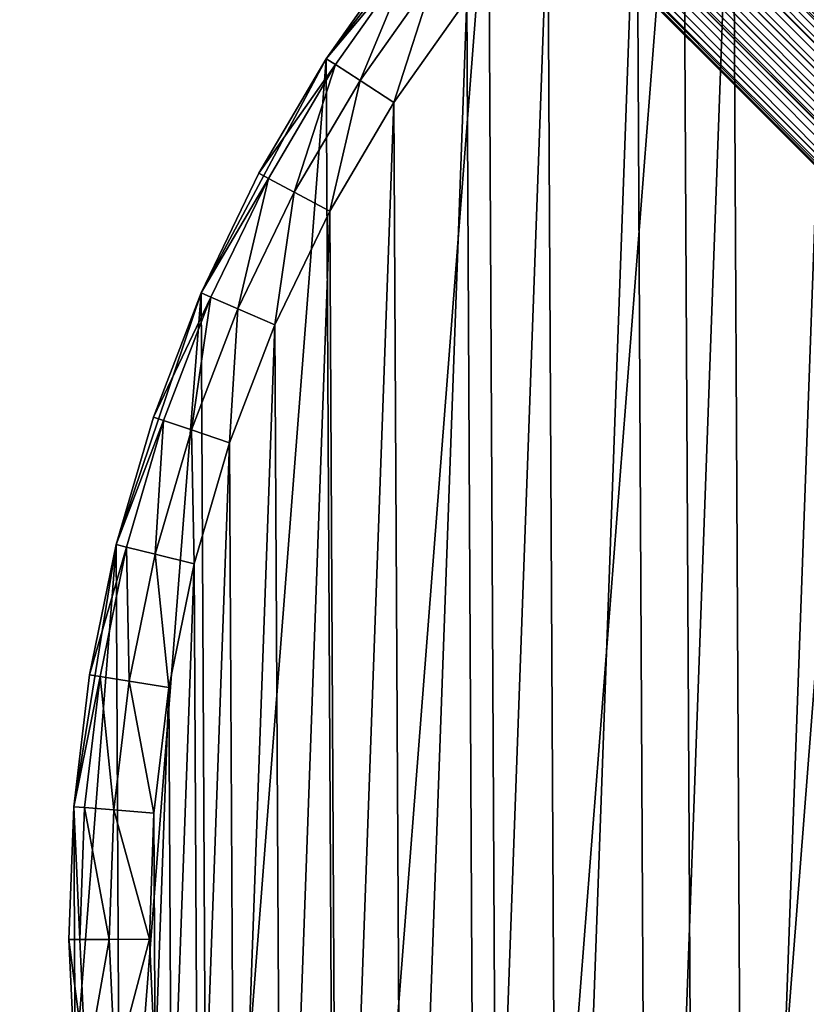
# Model space of a CAD drawing. Header units: millimetres. Extents: x -102 to 98, y 1 to 201.
# Tile 21 of 31: x -43 to -23, y 99 to 124. Entities that reach past the tile are written whole.
import ezdxf

# ---------------------------------------------------------------- set-up
doc = ezdxf.new("R2010")
doc.units = ezdxf.units.MM
doc.header["$LTSCALE"] = 25.4
doc.layers.get('0').update_dxf_attribs({"true_color": 0xff5454})

# ---------------------------------------------------------------- blocks, each defined once
blk = doc.blocks.new('COBA-ANTIQUE-I-9042.STL')
at = {"color": 39, "true_color": 0x42361f}
mesh = blk.add_polyface(dxfattribs=at)
corners = [(98.31854248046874, 201, -35.40000152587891), (-101.6814575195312, 0.9999945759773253, -35.40000152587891), (-101.6814575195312, 201, -35.40000152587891), (98.31854248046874, 0.9999945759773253, -35.40000152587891)]
mesh.append_faces([[corners[k] for k in face] for face in [(0, 1, 2), (1, 0, 3)]], dxfattribs={"vtx0": -1, "color": 39})
mesh = blk.add_polyface(dxfattribs=at)
corners = [(98.31854248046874, 0.9999945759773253, -30), (-101.6814575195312, 201, -30), (-101.6814575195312, 0.9999945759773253, -30), (98.31854248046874, 201, -30)]
mesh.append_faces([[corners[k] for k in face] for face in [(0, 1, 2), (1, 0, 3)]], dxfattribs={"vtx0": -1, "color": 39})
at = {"color": 250, "true_color": 0x262626}
mesh = blk.add_polyface(dxfattribs=at)
corners = [(-5.955103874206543, 105.8975372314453, -43.75823974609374), (-69.01798248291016, 169.5385894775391, -43.92775726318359), (-69.4080581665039, 169.3632507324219, -43.76068878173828)]
mesh.append_faces([[corners[k] for k in face] for face in [(0, 1, 2)]], dxfattribs={"color": 250})
mesh = blk.add_polyface(dxfattribs=at)
corners = [(-69.01798248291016, 169.5385894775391, -46.87224578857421), (66.68187713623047, 33.27354049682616, -47.03926849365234), (-69.40756225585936, 169.363525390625, -47.03915786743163), (66.85713958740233, 33.66347503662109, -46.87224578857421)]
mesh.append_faces([[corners[k] for k in face] for face in [(0, 1, 2), (1, 0, 3)]], dxfattribs={"vtx0": -1, "color": 250})
mesh = blk.add_polyface(dxfattribs=at)
corners = [(-5.637142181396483, 106.1577606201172, -43.92775726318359), (-68.84809112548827, 169.5909271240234, -44.03044509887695), (-69.01798248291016, 169.5385894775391, -43.92775726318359)]
mesh.append_faces([[corners[k] for k in face] for face in [(0, 1, 2)]], dxfattribs={"color": 250})
mesh = blk.add_polyface(dxfattribs=at)
corners = [(-68.84809112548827, 169.5909271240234, -46.76955413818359), (66.85713958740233, 33.66347503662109, -46.87224578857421), (-69.01798248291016, 169.5385894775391, -46.87224578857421), (66.9094772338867, 33.8333625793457, -46.76955413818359)]
mesh.append_faces([[corners[k] for k in face] for face in [(0, 1, 2), (1, 0, 3)]], dxfattribs={"vtx0": -1, "color": 250})
mesh = blk.add_polyface(dxfattribs=at)
corners = [(-5.637142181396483, 106.1577606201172, -43.92775726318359), (-69.01798248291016, 169.5385894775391, -43.92775726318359), (-5.955103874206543, 105.8975372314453, -43.75823974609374)]
mesh.append_faces([[corners[k] for k in face] for face in [(0, 1, 2)]], dxfattribs={"color": 250})
mesh = blk.add_polyface(dxfattribs=at)
corners = [(-5.117169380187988, 106.5177764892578, -44.54999923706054), (-68.2953109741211, 169.6959075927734, -44.54999923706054), (-68.84809112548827, 169.5909271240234, -44.03044509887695)]
mesh.append_faces([[corners[k] for k in face] for face in [(0, 1, 2)]], dxfattribs={"color": 250})
mesh = blk.add_polyface(dxfattribs=at)
corners = [(-68.2953109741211, 169.6959075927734, -46.24999999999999), (66.9094772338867, 33.8333625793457, -46.76955413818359), (-68.84809112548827, 169.5909271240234, -46.76955413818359), (67.0144577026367, 34.38614273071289, -46.24999999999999)]
mesh.append_faces([[corners[k] for k in face] for face in [(0, 1, 2), (1, 0, 3)]], dxfattribs={"vtx0": -1, "color": 250})
mesh = blk.add_polyface(dxfattribs=at)
corners = [(-5.117169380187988, 106.5177764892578, -44.54999923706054), (-68.84809112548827, 169.5909271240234, -44.03044509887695), (-5.637142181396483, 106.1577606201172, -43.92775726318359)]
mesh.append_faces([[corners[k] for k in face] for face in [(0, 1, 2)]], dxfattribs={"color": 250})
mesh = blk.add_polyface(dxfattribs=at)
corners = [(-68.07918548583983, 169.7166748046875, -45.84860229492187), (-4.915590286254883, 106.6382904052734, -45.4000015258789), (-68.2953109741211, 169.6959075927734, -46.24999999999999)]
mesh.append_faces([[corners[k] for k in face] for face in [(0, 1, 2)]], dxfattribs={"color": 250})
mesh = blk.add_polyface(dxfattribs=at)
corners = [(-5.117169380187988, 106.5177764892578, -44.54999923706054), (-68.17386627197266, 169.708740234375, -44.74126434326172), (-68.2953109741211, 169.6959075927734, -44.54999923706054)]
mesh.append_faces([[corners[k] for k in face] for face in [(0, 1, 2)]], dxfattribs={"color": 250})
mesh = blk.add_polyface(dxfattribs=at)
corners = [(3.956839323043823, 97.76586151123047, -45.4000015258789), (67.03520965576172, 34.60215759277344, -45.84890365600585), (-68.2953109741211, 169.6959075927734, -46.24999999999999)]
mesh.append_faces([[corners[k] for k in face] for face in [(0, 1, 2)]], dxfattribs={"color": 250})
mesh = blk.add_polyface(dxfattribs=at)
corners = [(3.956839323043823, 97.76586151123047, -45.4000015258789), (-68.2953109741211, 169.6959075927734, -46.24999999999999), (-4.915590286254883, 106.6382904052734, -45.4000015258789)]
mesh.append_faces([[corners[k] for k in face] for face in [(0, 1, 2)]], dxfattribs={"color": 250})
mesh = blk.add_polyface(dxfattribs=at)
corners = [(67.03520965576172, 34.60215759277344, -45.84890365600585), (67.0144577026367, 34.38614273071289, -46.24999999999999), (-68.2953109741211, 169.6959075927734, -46.24999999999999)]
mesh.append_faces([[corners[k] for k in face] for face in [(0, 1, 2)]], dxfattribs={"color": 250})
mesh = blk.add_polyface(dxfattribs=at)
corners = [(-68.17386627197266, 169.708740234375, -44.74126434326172), (-4.931457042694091, 106.6291580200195, -45.15548706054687), (-67.99933624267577, 169.7220306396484, -45.4000015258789)]
mesh.append_faces([[corners[k] for k in face] for face in [(0, 1, 2)]], dxfattribs={"color": 250})
mesh = blk.add_polyface(dxfattribs=at)
corners = [(-68.17386627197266, 169.708740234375, -44.74126434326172), (-5.117169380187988, 106.5177764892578, -44.54999923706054), (-4.931457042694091, 106.6291580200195, -45.15548706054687)]
mesh.append_faces([[corners[k] for k in face] for face in [(0, 1, 2)]], dxfattribs={"color": 250})
mesh = blk.add_polyface(dxfattribs=at)
corners = [(-4.915590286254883, 106.6382904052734, -45.4000015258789), (-68.07918548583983, 169.7166748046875, -45.84860229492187), (-67.99933624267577, 169.7220306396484, -45.4000015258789)]
mesh.append_faces([[corners[k] for k in face] for face in [(0, 1, 2)]], dxfattribs={"color": 250})
mesh = blk.add_polyface(dxfattribs=at)
corners = [(-4.931457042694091, 106.6291580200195, -45.15548706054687), (-4.915590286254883, 106.6382904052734, -45.4000015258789), (-67.99933624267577, 169.7220306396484, -45.4000015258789)]
mesh.append_faces([[corners[k] for k in face] for face in [(0, 1, 2)]], dxfattribs={"color": 250})
mesh = blk.add_polyface(dxfattribs=at)
corners = [(-69.40756225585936, 169.363525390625, -47.03915786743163), (66.4063720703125, 32.91216659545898, -47.10000228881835), (-69.769287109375, 169.0878295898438, -47.10000228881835), (66.68187713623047, 33.27354049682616, -47.03926849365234)]
mesh.append_faces([[corners[k] for k in face] for face in [(0, 1, 2), (1, 0, 3)]], dxfattribs={"vtx0": -1, "color": 250})
mesh = blk.add_polyface(dxfattribs=at)
corners = [(-6.277651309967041, 105.59619140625, -43.70000076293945), (-69.4080581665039, 169.3632507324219, -43.76068878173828), (-69.769287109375, 169.0878295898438, -43.70000076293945)]
mesh.append_faces([[corners[k] for k in face] for face in [(0, 1, 2)]], dxfattribs={"color": 250})
mesh = blk.add_polyface(dxfattribs=at)
corners = [(-5.955103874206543, 105.8975372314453, -43.75823974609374), (-69.4080581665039, 169.3632507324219, -43.76068878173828), (-6.277651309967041, 105.59619140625, -43.70000076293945)]
mesh.append_faces([[corners[k] for k in face] for face in [(0, 1, 2)]], dxfattribs={"color": 250})
mesh = blk.add_polyface(dxfattribs=at)
corners = [(-69.769287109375, 169.0878295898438, -47.10000228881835), (66.04556274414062, 32.63699340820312, -47.0394401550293), (-70.04498291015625, 168.7261199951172, -47.03916549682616), (66.4063720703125, 32.91216659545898, -47.10000228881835)]
mesh.append_faces([[corners[k] for k in face] for face in [(0, 1, 2), (1, 0, 3)]], dxfattribs={"vtx0": -1, "color": 250})
mesh = blk.add_polyface(dxfattribs=at)
corners = [(-6.578722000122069, 105.2739639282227, -43.75812530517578), (-69.769287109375, 169.0878295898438, -43.70000076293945), (-70.04459381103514, 168.7267913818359, -43.7606315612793)]
mesh.append_faces([[corners[k] for k in face] for face in [(0, 1, 2)]], dxfattribs={"color": 250})
mesh = blk.add_polyface(dxfattribs=at)
corners = [(-6.277651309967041, 105.59619140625, -43.70000076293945), (-69.769287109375, 169.0878295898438, -43.70000076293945), (-6.578722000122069, 105.2739639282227, -43.75812530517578)]
mesh.append_faces([[corners[k] for k in face] for face in [(0, 1, 2)]], dxfattribs={"color": 250})
mesh = blk.add_polyface(dxfattribs=at)
corners = [(-6.839223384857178, 104.955680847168, -43.92775726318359), (-70.04459381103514, 168.7267913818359, -43.7606315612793), (-70.22005462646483, 168.3365173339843, -43.92775726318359)]
mesh.append_faces([[corners[k] for k in face] for face in [(0, 1, 2)]], dxfattribs={"color": 250})
mesh = blk.add_polyface(dxfattribs=at)
corners = [(-70.04498291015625, 168.7261199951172, -47.03916549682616), (65.65506744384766, 32.46139907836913, -46.87224578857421), (-70.22005462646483, 168.3365173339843, -46.87224578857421), (66.04556274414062, 32.63699340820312, -47.0394401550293)]
mesh.append_faces([[corners[k] for k in face] for face in [(0, 1, 2), (1, 0, 3)]], dxfattribs={"vtx0": -1, "color": 250})
mesh = blk.add_polyface(dxfattribs=at)
corners = [(-6.578722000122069, 105.2739639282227, -43.75812530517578), (-70.04459381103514, 168.7267913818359, -43.7606315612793), (-6.839223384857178, 104.955680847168, -43.92775726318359)]
mesh.append_faces([[corners[k] for k in face] for face in [(0, 1, 2)]], dxfattribs={"color": 250})
mesh = blk.add_polyface(dxfattribs=at)
corners = [(-6.839223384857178, 104.955680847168, -43.92775726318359), (-70.22005462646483, 168.3365173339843, -43.92775726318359), (-70.2723922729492, 168.1666259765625, -44.03044509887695)]
mesh.append_faces([[corners[k] for k in face] for face in [(0, 1, 2)]], dxfattribs={"color": 250})
mesh = blk.add_polyface(dxfattribs=at)
corners = [(-70.22005462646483, 168.3365173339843, -46.87224578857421), (65.48517608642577, 32.40906524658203, -46.76955413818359), (-70.2723922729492, 168.1666259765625, -46.76955413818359), (65.65506744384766, 32.46139907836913, -46.87224578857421)]
mesh.append_faces([[corners[k] for k in face] for face in [(0, 1, 2), (1, 0, 3)]], dxfattribs={"vtx0": -1, "color": 250})
mesh = blk.add_polyface(dxfattribs=at)
corners = [(-7.199235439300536, 104.4357070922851, -44.54999923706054), (-70.2723922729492, 168.1666259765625, -44.03044509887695), (-70.37737274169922, 167.6138458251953, -44.54999923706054)]
mesh.append_faces([[corners[k] for k in face] for face in [(0, 1, 2)]], dxfattribs={"color": 250})
mesh = blk.add_polyface(dxfattribs=at)
corners = [(-70.2723922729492, 168.1666259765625, -46.76955413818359), (64.9323959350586, 32.3040771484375, -46.24999999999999), (-70.37737274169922, 167.6138458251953, -46.24999999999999), (65.48517608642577, 32.40906524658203, -46.76955413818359)]
mesh.append_faces([[corners[k] for k in face] for face in [(0, 1, 2), (1, 0, 3)]], dxfattribs={"vtx0": -1, "color": 250})
mesh = blk.add_polyface(dxfattribs=at)
corners = [(-6.839223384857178, 104.955680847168, -43.92775726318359), (-70.2723922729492, 168.1666259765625, -44.03044509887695), (-7.199235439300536, 104.4357070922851, -44.54999923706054)]
mesh.append_faces([[corners[k] for k in face] for face in [(0, 1, 2)]], dxfattribs={"color": 250})
mesh = blk.add_polyface(dxfattribs=at)
corners = [(-70.37737274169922, 167.6138458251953, -44.54999923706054), (-70.39813995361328, 167.3975982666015, -44.95174407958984), (-7.310622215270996, 104.2499923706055, -45.15548706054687)]
mesh.append_faces([[corners[k] for k in face] for face in [(0, 1, 2)]], dxfattribs={"color": 250})
mesh = blk.add_polyface(dxfattribs=at)
corners = [(-70.37737274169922, 167.6138458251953, -46.24999999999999), (64.9323959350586, 32.3040771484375, -46.24999999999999), (-70.3980941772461, 167.398193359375, -45.84989929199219)]
mesh.append_faces([[corners[k] for k in face] for face in [(0, 1, 2)]], dxfattribs={"color": 250})
mesh = blk.add_polyface(dxfattribs=at)
corners = [(-70.37737274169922, 167.6138458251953, -44.54999923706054), (-7.310622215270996, 104.2499923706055, -45.15548706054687), (-7.199235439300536, 104.4357070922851, -44.54999923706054)]
mesh.append_faces([[corners[k] for k in face] for face in [(0, 1, 2)]], dxfattribs={"color": 250})
mesh = blk.add_polyface(dxfattribs=at)
corners = [(-70.40349578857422, 167.31787109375, -45.4000015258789), (-70.3980941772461, 167.398193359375, -45.84989929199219), (-7.319753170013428, 104.234130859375, -45.4000015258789)]
mesh.append_faces([[corners[k] for k in face] for face in [(0, 1, 2)]], dxfattribs={"color": 250})
mesh = blk.add_polyface(dxfattribs=at)
corners = [(-70.39813995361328, 167.3975982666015, -44.95174407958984), (-70.40349578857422, 167.31787109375, -45.4000015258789), (-7.319753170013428, 104.234130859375, -45.4000015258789)]
mesh.append_faces([[corners[k] for k in face] for face in [(0, 1, 2)]], dxfattribs={"color": 250})
mesh = blk.add_polyface(dxfattribs=at)
corners = [(-70.39813995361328, 167.3975982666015, -44.95174407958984), (-7.319753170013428, 104.234130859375, -45.4000015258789), (-7.310622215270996, 104.2499923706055, -45.15548706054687)]
mesh.append_faces([[corners[k] for k in face] for face in [(0, 1, 2)]], dxfattribs={"color": 250})
mesh = blk.add_polyface(dxfattribs=at)
corners = [(-7.319753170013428, 104.234130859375, -45.4000015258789), (-70.3980941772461, 167.398193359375, -45.84989929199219), (64.9323959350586, 32.3040771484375, -46.24999999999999)]
mesh.append_faces([[corners[k] for k in face] for face in [(0, 1, 2)]], dxfattribs={"color": 250})
mesh = blk.add_polyface(dxfattribs=at)
corners = [(-41.5268440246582, 97.48645019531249, -6.705522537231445e-07), (-40.50875854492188, 110.6146011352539, -6.705522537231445e-07), (-41.56171798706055, 104.0927047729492, -6.705522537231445e-07), (-40.40509414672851, 90.97603607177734, -6.705522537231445e-07), (-38.3966941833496, 116.8742370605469, -6.705522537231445e-07), (-38.22706604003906, 84.73905181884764, -6.705522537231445e-07), (-35.28313064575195, 122.7008590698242, -6.705522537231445e-07), (-35.05216598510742, 78.94561767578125, -6.705522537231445e-07), (-31.25300216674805, 127.9355392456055, -6.705522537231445e-07), (-30.96700477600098, 73.75376892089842, -6.705522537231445e-07), (-26.41624069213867, 132.4355010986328, -6.705522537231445e-07), (-26.08300590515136, 69.30513000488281, -6.705522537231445e-07), (-20.90477752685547, 136.0779724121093, -6.705522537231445e-07), (-20.53339767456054, 65.7210464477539, -6.705522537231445e-07), (-14.86895179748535, 138.7635955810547, -6.705522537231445e-07), (-14.46955871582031, 63.09927749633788, -6.705522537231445e-07), (-8.473404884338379, 140.4191436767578, -6.705522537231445e-07), (-8.056891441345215, 61.5113410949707, -6.705522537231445e-07), (-1.892595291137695, 140.9994354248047, -6.705522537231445e-07), (-1.470318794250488, 61.00055313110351, -6.705522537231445e-07), (4.693976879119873, 140.4886474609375, -6.705522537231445e-07), (5.110491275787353, 61.58084487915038, -6.705522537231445e-07), (11.10664463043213, 138.9007110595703, -6.705522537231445e-07), (11.50603771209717, 63.23638916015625, -6.705522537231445e-07), (17.17048263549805, 136.2789459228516, -6.705522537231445e-07), (17.5418643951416, 65.92202758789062, -6.705522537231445e-07), (22.72009086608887, 132.6948547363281, -6.705522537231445e-07), (23.0533275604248, 69.56449890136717, -6.705522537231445e-07), (27.60408973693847, 128.2462158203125, -6.705522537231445e-07), (27.89008903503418, 74.064453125, -6.705522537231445e-07), (31.68925476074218, 123.0543746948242, -6.705522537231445e-07), (31.92021751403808, 79.29913330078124, -6.705522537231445e-07), (34.86415481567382, 117.2609405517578, -6.705522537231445e-07), (35.03377914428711, 85.12575531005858, -6.705522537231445e-07), (37.04218292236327, 111.0239562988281, -6.705522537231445e-07), (37.14584350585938, 91.38539123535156, -6.705522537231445e-07), (38.1639289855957, 104.513542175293, -6.705522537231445e-07), (38.19880294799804, 97.90728759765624, -6.705522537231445e-07)]
mesh.append_faces([[corners[k] for k in face] for face in [(0, 1, 2), (36, 35, 37)]], dxfattribs={"vtx0": -1, "color": 250})
mesh.append_faces([[corners[k] for k in face] for face in [(1, 3, 4), (4, 5, 6), (6, 7, 8), (8, 9, 10), (10, 11, 12), (12, 13, 14), (14, 15, 16), (16, 17, 18), (18, 19, 20), (20, 21, 22), (22, 23, 24), (24, 25, 26), (26, 27, 28), (28, 29, 30), (30, 31, 32), (32, 33, 34), (34, 35, 36)]], dxfattribs={"vtx0": -1, "vtx1": -1, "color": 250})
mesh.append_faces([[corners[k] for k in face] for face in [(1, 0, 3), (4, 3, 5), (6, 5, 7), (8, 7, 9), (10, 9, 11), (12, 11, 13), (14, 13, 15), (16, 15, 17), (18, 17, 19), (20, 19, 21), (22, 21, 23), (24, 23, 25), (26, 25, 27), (28, 27, 29), (30, 29, 31), (32, 31, 33), (34, 33, 35)]], dxfattribs={"vtx0": -1, "vtx2": -1, "color": 250})
mesh = blk.add_polyface(dxfattribs=at)
corners = [(-39.56770324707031, 103.9380722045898, -30), (-39.53457641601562, 97.66213226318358, -30), (-39.68092727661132, 100.7994155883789, -30), (-39.1956787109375, 107.0566558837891, -30), (-39.1296501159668, 94.54764556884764, -30), (-38.56739425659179, 110.1338729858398, -30), (-38.46891403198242, 91.47723388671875, -30), (-37.68714141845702, 113.1486892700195, -30), (-37.55688095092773, 88.4718780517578, -30), (-36.56092834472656, 116.0805206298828, -30), (-36.39978408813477, 85.55209350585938, -30), (-35.19646072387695, 118.9093399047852, -30), (-35.00552749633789, 82.73783874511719, -30), (-33.60304641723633, 121.6158142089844, -30), (-33.3836326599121, 80.04833984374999, -30), (-31.79157829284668, 124.1814727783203, -30), (-31.54517936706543, 77.501953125, -30), (-29.7744255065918, 126.5887680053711, -30), (-29.50272560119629, 75.11608123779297, -30), (-27.56536865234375, 128.8212585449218, -30), (-27.27022552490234, 72.90702819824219, -30), (-25.17950057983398, 130.8637237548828, -30), (-24.86293029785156, 70.88987731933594, -30), (-22.63311576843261, 132.7021636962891, -30), (-22.29727745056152, 69.07840728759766, -30), (-19.94361114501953, 134.3240661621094, -30), (-19.59080123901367, 67.48499298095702, -30), (-17.12935638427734, 135.7183227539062, -30), (-16.76198387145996, 66.12052154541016, -30), (-14.20957660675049, 136.8754272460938, -30), (-13.83015251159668, 64.99431610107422, -30), (-11.20421886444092, 137.7874603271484, -30), (-10.81533336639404, 64.11405944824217, -30), (-8.133808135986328, 138.4481811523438, -30), (-7.73811912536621, 63.48577499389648, -30), (-5.019324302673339, 138.8531188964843, -30), (-4.619534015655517, 63.11375045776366, -30), (-1.882036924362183, 138.9994659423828, -30), (-1.480877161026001, 63.00052642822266, -30), (1.256619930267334, 138.8862457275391, -30), (1.656409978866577, 63.14687347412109, -30), (4.375205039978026, 138.5142211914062, -30), (4.770894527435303, 63.55180358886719, -30), (7.452419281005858, 137.8859252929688, -30), (7.841305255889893, 64.21253967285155, -30), (10.46723842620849, 137.0056762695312, -30), (10.8466625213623, 65.12457275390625, -30), (13.39906978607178, 135.8794708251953, -30), (13.76644229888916, 66.28166961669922, -30), (16.2278881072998, 134.5149993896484, -30), (16.58069610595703, 67.6759262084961, -30), (18.93436431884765, 132.9215850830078, -30), (19.27020263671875, 69.29782104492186, -30), (21.50001716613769, 131.1101226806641, -30), (21.81658554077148, 71.13627624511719, -30), (23.90731239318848, 129.0929565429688, -30), (24.20245552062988, 73.17872619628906, -30), (26.13981246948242, 126.8839111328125, -30), (26.41151046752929, 75.41122436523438, -30), (28.18226432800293, 124.4980392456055, -30), (28.42866516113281, 77.81851959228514, -30), (30.02071762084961, 121.9516525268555, -30), (30.24013328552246, 80.38417816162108, -30), (31.64261245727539, 119.2621459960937, -30), (31.83354759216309, 83.09065246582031, -30), (33.03687286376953, 116.4478988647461, -30), (33.19801712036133, 85.91947174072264, -30), (34.1939697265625, 113.5281143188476, -30), (34.32422637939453, 88.85130310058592, -30), (35.10600280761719, 110.5227584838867, -30), (35.2044792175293, 91.86611938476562, -30), (35.7667350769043, 107.4523468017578, -30), (35.83276367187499, 94.94333648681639, -30), (36.17166519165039, 104.3378601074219, -30), (36.20478820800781, 98.06192016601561, -30), (36.31801223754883, 101.2005767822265, -30)]
mesh.append_faces([[corners[k] for k in face] for face in [(0, 1, 2), (74, 73, 75)]], dxfattribs={"vtx0": -1, "color": 250})
mesh.append_faces([[corners[k] for k in face] for face in [(1, 3, 4), (4, 5, 6), (6, 7, 8), (8, 9, 10), (10, 11, 12), (12, 13, 14), (14, 15, 16), (16, 17, 18), (18, 19, 20), (20, 21, 22), (22, 23, 24), (24, 25, 26), (26, 27, 28), (28, 29, 30), (30, 31, 32), (32, 33, 34), (34, 35, 36), (36, 37, 38), (38, 39, 40), (40, 41, 42), (42, 43, 44), (44, 45, 46), (46, 47, 48), (48, 49, 50), (50, 51, 52), (52, 53, 54), (54, 55, 56), (56, 57, 58), (58, 59, 60), (60, 61, 62), (62, 63, 64), (64, 65, 66), (66, 67, 68), (68, 69, 70), (70, 71, 72), (72, 73, 74)]], dxfattribs={"vtx0": -1, "vtx1": -1, "color": 250})
mesh.append_faces([[corners[k] for k in face] for face in [(1, 0, 3), (4, 3, 5), (6, 5, 7), (8, 7, 9), (10, 9, 11), (12, 11, 13), (14, 13, 15), (16, 15, 17), (18, 17, 19), (20, 19, 21), (22, 21, 23), (24, 23, 25), (26, 25, 27), (28, 27, 29), (30, 29, 31), (32, 31, 33), (34, 33, 35), (36, 35, 37), (38, 37, 39), (40, 39, 41), (42, 41, 43), (44, 43, 45), (46, 45, 47), (48, 47, 49), (50, 49, 51), (52, 51, 53), (54, 53, 55), (56, 55, 57), (58, 57, 59), (60, 59, 61), (62, 61, 63), (64, 63, 65), (66, 65, 67), (68, 67, 69), (70, 69, 71), (72, 71, 73)]], dxfattribs={"vtx0": -1, "vtx2": -1, "color": 250})
mesh = blk.add_polyface(dxfattribs=at)
corners = [(-31.25300216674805, 127.9355392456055, -6.705522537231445e-07), (-33.3763198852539, 125.4015426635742, -28), (-35.28313064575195, 122.7008590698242, -6.705522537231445e-07)]
mesh.append_faces([[corners[k] for k in face] for face in [(0, 1, 2)]], dxfattribs={"color": 250})
mesh = blk.add_polyface(dxfattribs=at)
corners = [(-33.3763198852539, 125.4015426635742, -28), (-35.28313064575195, 122.7008590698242, -28), (-35.28313064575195, 122.7008590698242, -6.705522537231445e-07)]
mesh.append_faces([[corners[k] for k in face] for face in [(0, 1, 2)]], dxfattribs={"color": 250})
mesh = blk.add_polyface(dxfattribs=at)
corners = [(-35.28313064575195, 122.7008590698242, -28), (-33.16400527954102, 125.2380828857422, -29), (-35.05804061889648, 122.5554885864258, -29), (-33.3763198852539, 125.4015426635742, -28)]
mesh.append_faces([[corners[k] for k in face] for face in [(0, 1, 2), (1, 0, 3)]], dxfattribs={"vtx0": -1, "color": 250})
mesh = blk.add_polyface(dxfattribs=at)
corners = [(-33.16400527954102, 125.2380828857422, -29), (-34.44308853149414, 122.1583404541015, -29.7320499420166), (-35.05804061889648, 122.5554885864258, -29), (-32.58395004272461, 124.79150390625, -29.7320499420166)]
mesh.append_faces([[corners[k] for k in face] for face in [(0, 1, 2), (1, 0, 3)]], dxfattribs={"vtx0": -1, "color": 250})
mesh = blk.add_polyface(dxfattribs=at)
corners = [(-32.58395004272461, 124.79150390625, -29.7320499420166), (-33.60304641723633, 121.6158142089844, -30), (-34.44308853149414, 122.1583404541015, -29.7320499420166), (-31.79157829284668, 124.1814727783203, -30)]
mesh.append_faces([[corners[k] for k in face] for face in [(0, 1, 2), (1, 0, 3)]], dxfattribs={"vtx0": -1, "color": 250})
mesh = blk.add_polyface(dxfattribs=at)
corners = [(-35.28313064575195, 122.7008590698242, -6.705522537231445e-07), (-36.96040725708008, 119.851936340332, -28), (-38.3966941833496, 116.8742370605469, -6.705522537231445e-07)]
mesh.append_faces([[corners[k] for k in face] for face in [(0, 1, 2)]], dxfattribs={"color": 250})
mesh = blk.add_polyface(dxfattribs=at)
corners = [(-35.28313064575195, 122.7008590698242, -28), (-36.96040725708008, 119.851936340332, -28), (-35.28313064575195, 122.7008590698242, -6.705522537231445e-07)]
mesh.append_faces([[corners[k] for k in face] for face in [(0, 1, 2)]], dxfattribs={"color": 250})
mesh = blk.add_polyface(dxfattribs=at)
corners = [(-36.96040725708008, 119.851936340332, -28), (-35.05804061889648, 122.5554885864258, -29), (-36.72408294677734, 119.7256546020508, -29), (-35.28313064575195, 122.7008590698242, -28)]
mesh.append_faces([[corners[k] for k in face] for face in [(0, 1, 2), (1, 0, 3)]], dxfattribs={"vtx0": -1, "color": 250})
mesh = blk.add_polyface(dxfattribs=at)
corners = [(-35.05804061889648, 122.5554885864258, -29), (-36.07843399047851, 119.3806381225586, -29.7320499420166), (-36.72408294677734, 119.7256546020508, -29), (-34.44308853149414, 122.1583404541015, -29.7320499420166)]
mesh.append_faces([[corners[k] for k in face] for face in [(0, 1, 2), (1, 0, 3)]], dxfattribs={"vtx0": -1, "color": 250})
mesh = blk.add_polyface(dxfattribs=at)
corners = [(-34.44308853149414, 122.1583404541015, -29.7320499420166), (-35.19646072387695, 118.9093399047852, -30), (-36.07843399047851, 119.3806381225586, -29.7320499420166), (-33.60304641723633, 121.6158142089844, -30)]
mesh.append_faces([[corners[k] for k in face] for face in [(0, 1, 2), (1, 0, 3)]], dxfattribs={"vtx0": -1, "color": 250})
mesh = blk.add_polyface(dxfattribs=at)
corners = [(-36.96040725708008, 119.851936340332, -28), (-38.3966941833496, 116.8742370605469, -28), (-38.3966941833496, 116.8742370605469, -6.705522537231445e-07)]
mesh.append_faces([[corners[k] for k in face] for face in [(0, 1, 2)]], dxfattribs={"color": 250})
mesh = blk.add_polyface(dxfattribs=at)
corners = [(-38.3966941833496, 116.8742370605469, -28), (-36.72408294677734, 119.7256546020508, -29), (-38.15074920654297, 116.7678985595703, -29), (-36.96040725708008, 119.851936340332, -28)]
mesh.append_faces([[corners[k] for k in face] for face in [(0, 1, 2), (1, 0, 3)]], dxfattribs={"vtx0": -1, "color": 250})
mesh = blk.add_polyface(dxfattribs=at)
corners = [(-36.72408294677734, 119.7256546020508, -29), (-37.47880935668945, 116.4773788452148, -29.7320499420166), (-38.15074920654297, 116.7678985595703, -29), (-36.07843399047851, 119.3806381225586, -29.7320499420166)]
mesh.append_faces([[corners[k] for k in face] for face in [(0, 1, 2), (1, 0, 3)]], dxfattribs={"vtx0": -1, "color": 250})
mesh = blk.add_polyface(dxfattribs=at)
corners = [(-36.07843399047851, 119.3806381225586, -29.7320499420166), (-36.56092834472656, 116.0805206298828, -30), (-37.47880935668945, 116.4773788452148, -29.7320499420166), (-35.19646072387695, 118.9093399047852, -30)]
mesh.append_faces([[corners[k] for k in face] for face in [(0, 1, 2), (1, 0, 3)]], dxfattribs={"vtx0": -1, "color": 250})
mesh = blk.add_polyface(dxfattribs=at)
corners = [(-38.3966941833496, 116.8742370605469, -6.705522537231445e-07), (-39.58217620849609, 113.7880935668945, -28), (-40.50875854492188, 110.6146011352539, -6.705522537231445e-07)]
mesh.append_faces([[corners[k] for k in face] for face in [(0, 1, 2)]], dxfattribs={"color": 250})
mesh = blk.add_polyface(dxfattribs=at)
corners = [(-38.3966941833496, 116.8742370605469, -28), (-39.58217620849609, 113.7880935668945, -28), (-38.3966941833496, 116.8742370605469, -6.705522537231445e-07)]
mesh.append_faces([[corners[k] for k in face] for face in [(0, 1, 2)]], dxfattribs={"color": 250})
mesh = blk.add_polyface(dxfattribs=at)
corners = [(-39.58217620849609, 113.7880935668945, -28), (-38.15074920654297, 116.7678985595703, -29), (-39.32828903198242, 113.7024307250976, -29), (-38.3966941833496, 116.8742370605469, -28)]
mesh.append_faces([[corners[k] for k in face] for face in [(0, 1, 2), (1, 0, 3)]], dxfattribs={"vtx0": -1, "color": 250})
mesh = blk.add_polyface(dxfattribs=at)
corners = [(-38.15074920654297, 116.7678985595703, -29), (-38.63465881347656, 113.468391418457, -29.7320499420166), (-39.32828903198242, 113.7024307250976, -29), (-37.47880935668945, 116.4773788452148, -29.7320499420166)]
mesh.append_faces([[corners[k] for k in face] for face in [(0, 1, 2), (1, 0, 3)]], dxfattribs={"vtx0": -1, "color": 250})
mesh = blk.add_polyface(dxfattribs=at)
corners = [(-37.47880935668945, 116.4773788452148, -29.7320499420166), (-37.68714141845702, 113.1486892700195, -30), (-38.63465881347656, 113.468391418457, -29.7320499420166), (-36.56092834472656, 116.0805206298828, -30)]
mesh.append_faces([[corners[k] for k in face] for face in [(0, 1, 2), (1, 0, 3)]], dxfattribs={"vtx0": -1, "color": 250})
mesh = blk.add_polyface(dxfattribs=at)
corners = [(-39.58217620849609, 113.7880935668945, -28), (-40.50875854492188, 110.6146011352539, -28), (-40.50875854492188, 110.6146011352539, -6.705522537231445e-07)]
mesh.append_faces([[corners[k] for k in face] for face in [(0, 1, 2)]], dxfattribs={"color": 250})
mesh = blk.add_polyface(dxfattribs=at)
corners = [(-40.50875854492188, 110.6146011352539, -28), (-39.32828903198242, 113.7024307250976, -29), (-40.24866485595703, 110.5501937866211, -29), (-39.58217620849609, 113.7880935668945, -28)]
mesh.append_faces([[corners[k] for k in face] for face in [(0, 1, 2), (1, 0, 3)]], dxfattribs={"vtx0": -1, "color": 250})
mesh = blk.add_polyface(dxfattribs=at)
corners = [(-39.32828903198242, 113.7024307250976, -29), (-39.5380744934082, 110.3742370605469, -29.7320499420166), (-40.24866485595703, 110.5501937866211, -29), (-38.63465881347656, 113.468391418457, -29.7320499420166)]
mesh.append_faces([[corners[k] for k in face] for face in [(0, 1, 2), (1, 0, 3)]], dxfattribs={"vtx0": -1, "color": 250})
mesh = blk.add_polyface(dxfattribs=at)
corners = [(-38.63465881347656, 113.468391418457, -29.7320499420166), (-38.56739425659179, 110.1338729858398, -30), (-39.5380744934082, 110.3742370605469, -29.7320499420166), (-37.68714141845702, 113.1486892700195, -30)]
mesh.append_faces([[corners[k] for k in face] for face in [(0, 1, 2), (1, 0, 3)]], dxfattribs={"vtx0": -1, "color": 250})
mesh = blk.add_polyface(dxfattribs=at)
corners = [(-40.50875854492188, 110.6146011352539, -6.705522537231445e-07), (-41.17011260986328, 107.3754272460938, -28), (-41.56171798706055, 104.0927047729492, -6.705522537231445e-07)]
mesh.append_faces([[corners[k] for k in face] for face in [(0, 1, 2)]], dxfattribs={"color": 250})
mesh = blk.add_polyface(dxfattribs=at)
corners = [(-40.50875854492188, 110.6146011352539, -28), (-41.17011260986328, 107.3754272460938, -28), (-40.50875854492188, 110.6146011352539, -6.705522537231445e-07)]
mesh.append_faces([[corners[k] for k in face] for face in [(0, 1, 2)]], dxfattribs={"color": 250})
mesh = blk.add_polyface(dxfattribs=at)
corners = [(-41.17011260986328, 107.3754272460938, -28), (-40.24866485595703, 110.5501937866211, -29), (-40.90558624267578, 107.3327255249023, -29), (-40.50875854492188, 110.6146011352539, -28)]
mesh.append_faces([[corners[k] for k in face] for face in [(0, 1, 2), (1, 0, 3)]], dxfattribs={"vtx0": -1, "color": 250})
mesh = blk.add_polyface(dxfattribs=at)
corners = [(-40.24866485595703, 110.5501937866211, -29), (-40.18289566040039, 107.2160415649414, -29.7320499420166), (-40.90558624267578, 107.3327255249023, -29), (-39.5380744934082, 110.3742370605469, -29.7320499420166)]
mesh.append_faces([[corners[k] for k in face] for face in [(0, 1, 2), (1, 0, 3)]], dxfattribs={"vtx0": -1, "color": 250})
mesh = blk.add_polyface(dxfattribs=at)
corners = [(-39.5380744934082, 110.3742370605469, -29.7320499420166), (-39.1956787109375, 107.0566558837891, -30), (-40.18289566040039, 107.2160415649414, -29.7320499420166), (-38.56739425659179, 110.1338729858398, -30)]
mesh.append_faces([[corners[k] for k in face] for face in [(0, 1, 2), (1, 0, 3)]], dxfattribs={"vtx0": -1, "color": 250})
mesh = blk.add_polyface(dxfattribs=at)
corners = [(-41.17011260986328, 107.3754272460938, -28), (-41.56171798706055, 104.0927047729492, -28), (-41.56171798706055, 104.0927047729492, -6.705522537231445e-07)]
mesh.append_faces([[corners[k] for k in face] for face in [(0, 1, 2)]], dxfattribs={"color": 250})
mesh = blk.add_polyface(dxfattribs=at)
corners = [(-41.56171798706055, 104.0927047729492, -28), (-40.90558624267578, 107.3327255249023, -29), (-41.29457092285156, 104.0719909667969, -29), (-41.17011260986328, 107.3754272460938, -28)]
mesh.append_faces([[corners[k] for k in face] for face in [(0, 1, 2), (1, 0, 3)]], dxfattribs={"vtx0": -1, "color": 250})
mesh = blk.add_polyface(dxfattribs=at)
corners = [(-40.90558624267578, 107.3327255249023, -29), (-40.56471252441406, 104.0153884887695, -29.7320499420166), (-41.29457092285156, 104.0719909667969, -29), (-40.18289566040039, 107.2160415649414, -29.7320499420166)]
mesh.append_faces([[corners[k] for k in face] for face in [(0, 1, 2), (1, 0, 3)]], dxfattribs={"vtx0": -1, "color": 250})
mesh = blk.add_polyface(dxfattribs=at)
corners = [(-40.18289566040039, 107.2160415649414, -29.7320499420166), (-39.56770324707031, 103.9380722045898, -30), (-40.56471252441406, 104.0153884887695, -29.7320499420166), (-39.1956787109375, 107.0566558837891, -30)]
mesh.append_faces([[corners[k] for k in face] for face in [(0, 1, 2), (1, 0, 3)]], dxfattribs={"vtx0": -1, "color": 250})
mesh = blk.add_polyface(dxfattribs=at)
corners = [(-41.56171798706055, 104.0927047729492, -28), (-41.68090057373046, 100.7888565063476, -28), (-41.56171798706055, 104.0927047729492, -6.705522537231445e-07)]
mesh.append_faces([[corners[k] for k in face] for face in [(0, 1, 2)]], dxfattribs={"color": 250})
mesh = blk.add_polyface(dxfattribs=at)
corners = [(-41.56171798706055, 104.0927047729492, -6.705522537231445e-07), (-41.68090057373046, 100.7888565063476, -28), (-41.5268440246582, 97.48645019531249, -6.705522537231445e-07)]
mesh.append_faces([[corners[k] for k in face] for face in [(0, 1, 2)]], dxfattribs={"color": 250})
mesh = blk.add_polyface(dxfattribs=at)
corners = [(-41.56171798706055, 104.0927047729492, -28), (-41.41295623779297, 100.7902755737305, -29), (-41.68090057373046, 100.7888565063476, -28), (-41.29457092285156, 104.0719909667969, -29)]
mesh.append_faces([[corners[k] for k in face] for face in [(0, 1, 2), (1, 0, 3)]], dxfattribs={"vtx0": -1, "color": 250})
mesh = blk.add_polyface(dxfattribs=at)
corners = [(-41.29457092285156, 104.0719909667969, -29), (-40.68091201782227, 100.7941360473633, -29.7320499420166), (-41.41295623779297, 100.7902755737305, -29), (-40.56471252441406, 104.0153884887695, -29.7320499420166)]
mesh.append_faces([[corners[k] for k in face] for face in [(0, 1, 2), (1, 0, 3)]], dxfattribs={"vtx0": -1, "color": 250})
mesh = blk.add_polyface(dxfattribs=at)
corners = [(-40.56471252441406, 104.0153884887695, -29.7320499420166), (-39.68092727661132, 100.7994155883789, -30), (-40.68091201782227, 100.7941360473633, -29.7320499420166), (-39.56770324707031, 103.9380722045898, -30)]
mesh.append_faces([[corners[k] for k in face] for face in [(0, 1, 2), (1, 0, 3)]], dxfattribs={"vtx0": -1, "color": 250})
mesh = blk.add_polyface(dxfattribs=at)
corners = [(-41.68090057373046, 100.7888565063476, -28), (-41.25993347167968, 97.5099868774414, -29), (-41.5268440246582, 97.48645019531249, -28), (-41.41295623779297, 100.7902755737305, -29)]
mesh.append_faces([[corners[k] for k in face] for face in [(0, 1, 2), (1, 0, 3)]], dxfattribs={"vtx0": -1, "color": 250})
mesh = blk.add_polyface(dxfattribs=at)
corners = [(-41.68090057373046, 100.7888565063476, -28), (-41.5268440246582, 97.48645019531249, -28), (-41.5268440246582, 97.48645019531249, -6.705522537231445e-07)]
mesh.append_faces([[corners[k] for k in face] for face in [(0, 1, 2)]], dxfattribs={"color": 250})
mesh = blk.add_polyface(dxfattribs=at)
corners = [(-40.68091201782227, 100.7941360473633, -29.7320499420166), (-41.25993347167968, 97.5099868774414, -29), (-41.41295623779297, 100.7902755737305, -29), (-40.53071212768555, 97.57428741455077, -29.7320499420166)]
mesh.append_faces([[corners[k] for k in face] for face in [(0, 1, 2), (1, 0, 3)]], dxfattribs={"vtx0": -1, "color": 250})
mesh = blk.add_polyface(dxfattribs=at)
corners = [(-39.68092727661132, 100.7994155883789, -30), (-40.53071212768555, 97.57428741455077, -29.7320499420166), (-40.68091201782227, 100.7941360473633, -29.7320499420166), (-39.53457641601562, 97.66213226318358, -30)]
mesh.append_faces([[corners[k] for k in face] for face in [(0, 1, 2), (1, 0, 3)]], dxfattribs={"vtx0": -1, "color": 250})

msp = doc.modelspace()

# ---------------------------------------------------------------- block references
at = {"color": 0}
msp.add_blockref('COBA-ANTIQUE-I-9042.STL', (0, 0), dxfattribs=at)

doc.saveas('drawing.dxf')
